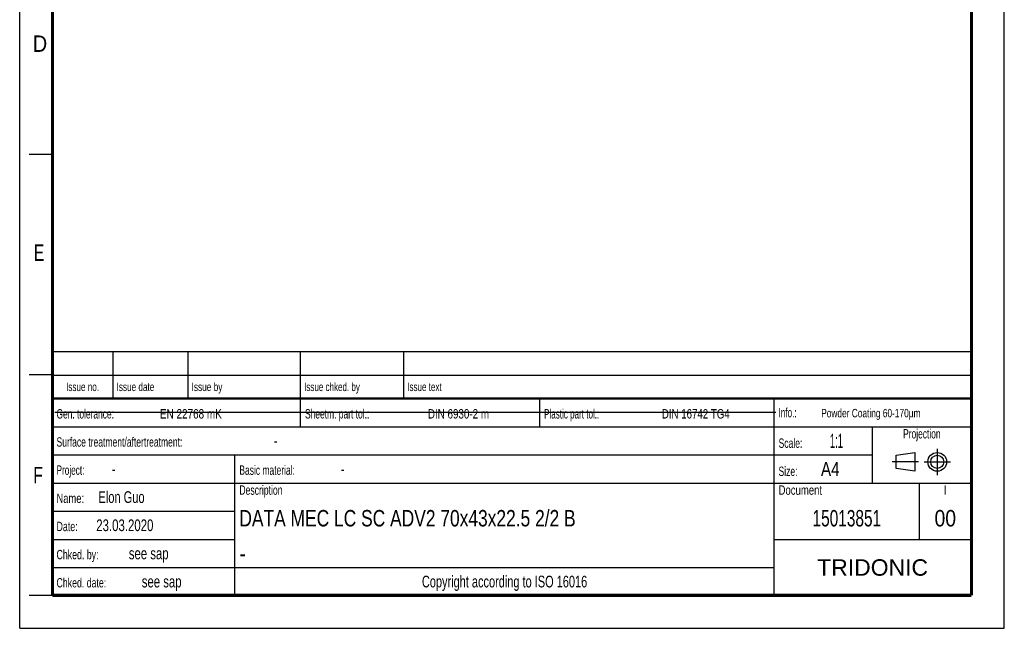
# Model space of a CAD drawing. Header units: millimetres. Extents: x 0 to 210, y 0 to 297.
# Tile 1 of 19: x 0 to 210, y 0 to 130. Entities that reach past the tile are written whole.
import ezdxf
from ezdxf.enums import TextEntityAlignment as Align

# ---------------------------------------------------------------- set-up
doc = ezdxf.new("R2010")
doc.units = ezdxf.units.MM
doc.header["$LTSCALE"] = 19.36
doc.linetypes.add('CENTER', pattern=[0.6, 0.375, -0.075, 0.075, -0.075])
doc.layers.get('0').update_dxf_attribs({"linetype": 'CONTINUOUS'})
doc.layers.add('DEFAULT_1', color=7, linetype='CENTER')
doc.layers.add('Z_NOTICE', color=7, linetype='CONTINUOUS')
doc.styles.get("Standard").update_dxf_attribs({"font": 'txt', "width": 0.7})
doc.styles.add('TEXTSTYLE_2', font='txt', dxfattribs={"width": 0.75})
doc.styles.add('TEXTSTYLE_4', font='arial.ttf')

# ---------------------------------------------------------------- blocks, each defined once
blk = doc.blocks.new('PROJEKTIONSMETHODE_BL0', base_point=(192.31, 35.47))
at = {"color": 2, "linetype": 'CONTINUOUS'}
for p, q in [((186.91, 36.87), (190.91, 37.47)), ((186.91, 34.07), (186.91, 36.87)), ((190.91, 37.47), (190.91, 33.47)), ((190.91, 33.47), (186.91, 34.07))]:
    blk.add_line(p, q, dxfattribs=at)
for radius in [2, 1.4]:
    blk.add_circle((195.71, 35.47), radius, dxfattribs=at)
at = {"layer": 'DEFAULT_1', "color": 2, "linetype": 'CENTER'}
for p, q in [((195.71, 38.27), (195.71, 32.67)), ((191.71, 35.47), (186.11, 35.47)), ((192.91, 35.47), (198.5, 35.47))]:
    blk.add_line(p, q, dxfattribs=at)

msp = doc.modelspace()

# ---------------------------------------------------------------- linework, layer by layer
at = {"color": 2, "linetype": 'CONTINUOUS'}
for p, q in [((0, 0), (0, 297)), ((210, 0), (210, 297)), ((7, 101), (2, 101)), ((6.91362, 48.96015), (6.91362, 58.96015)), ((6.91362, 58.96015), (202.91362, 58.96015)), ((19.91362, 48.96015), (19.91362, 58.96015)), ((35.91362, 48.96015), (35.91362, 58.96015)), ((59.91362, 48.96015), (59.91362, 58.96015)), ((81.91362, 48.96015), (81.91362, 58.96015)), ((202.91362, 48.96015), (202.91362, 58.96015)), ((7, 54), (2, 54)), ((6.91362, 53.96015), (202.91362, 53.96015)), ((6.91355, 6.96013), (6.91355, 48.96013)), ((6.91355, 48.96013), (202.91355, 48.96013)), ((6.91362, 48.96015), (202.91362, 48.96015)), ((59.91355, 42.96013), (59.91355, 48.96013)), ((110.91355, 42.96013), (110.91355, 48.96013)), ((160.91355, 6.96013), (160.91355, 48.96013)), ((202.91355, 6.96013), (202.91355, 48.96013)), ((6.91355, 42.96013), (202.91355, 42.96013)), ((181.91355, 30.96013), (181.91355, 42.96013)), ((6.91355, 36.96013), (181.91355, 36.96013)), ((45.91355, 6.96013), (45.91355, 36.96013)), ((6.91355, 30.96013), (202.91355, 30.96013)), ((191.91355, 18.96013), (191.91355, 30.96013)), ((6.91355, 24.96013), (45.91355, 24.96013)), ((6.91355, 18.96013), (45.91355, 18.96013)), ((160.91355, 18.96013), (202.91355, 18.96013)), ((6.91355, 12.96013), (160.91355, 12.96013)), ((7, 7), (2, 7)), ((6.91355, 6.96013), (202.91355, 6.96013)), ((0, 0), (210, 0))]:
    msp.add_line(p, q, dxfattribs=at)
at = {"color": 7, "linetype": 'CONTINUOUS'}
msp.add_line((7.46812, 46.04239), (161.26812, 46.04239), dxfattribs=at)
for points, const_width in [([(7, 7), (7, 290)], 0.7), ([(203, 7), (203, 290)], 0.7), ([(7, 49), (203, 49)], 0.5), ([(7, 7), (203, 7)], 0.7)]:
    msp.add_lwpolyline(points, dxfattribs=dict(at, const_width=const_width))

# ---------------------------------------------------------------- block references
at = {"color": 2, "linetype": 'CONTINUOUS'}
msp.add_blockref('PROJEKTIONSMETHODE_BL0', (192.30508, 35.46975), dxfattribs=at)

# ---------------------------------------------------------------- texts
at = {"color": 5, "linetype": 'CONTINUOUS', "style": 'TEXTSTYLE_2'}
for s, width, p in [('D', 0.904762, (2.80729, 122.85717)), ('E', 0.714286, (3.00245, 78.30247)), ('F', 0.714286, (2.92219, 30.89704))]:
    msp.add_text(s, height=3.5, dxfattribs=dict(at, width=width)).set_placement(p)
at = {"layer": 'Z_NOTICE', "color": 5, "linetype": 'CONTINUOUS', "style": 'TEXTSTYLE_2'}
for s, height, width, p in [('Issue date ', 1.8, 0.725108, (20.66362, 50.56015)), ('Issue by ', 1.8, 0.732804, (36.66362, 50.56015)), ('Issue chked. by', 1.8, 0.711111, (60.66362, 50.56015)), ('Issue text ', 1.8, 0.712121, (82.66362, 50.56015)), ('Gen. tolerance:', 2, 0.669841, (7.85105, 44.71013)), ('EN 22768 mK', 2, 0.792208, (29.91057, 44.71013)), ('Sheetm. part tol.:', 2, 0.67328, (60.85105, 44.71013)), ('DIN 6930-2 m', 2, 0.78373, (87.05343, 44.71013)), ('Plastic part tol.:', 2, 0.642857, (111.85105, 44.71013)), ('DIN 16742 TG4', 2, 0.772894, (136.95819, 44.71013)), ('Info.: ', 2, 0.64966, (161.85105, 44.96013)), ('Surface treatment/aftertreatment: ', 2, 0.681373, (7.85105, 38.71013)), ('Scale:  ', 2, 0.684524, (161.85105, 38.46013)), ('1:1', 3, 0.5, (172.80343, 38.46013)), ('-', 2.5, 0.714286, (54.18438, 38.71013)), ('Project: ', 2, 0.656085, (7.85105, 32.71013)), ('-', 2.5, 0.714286, (19.66057, 32.71013)), ('Basic material: ', 2, 0.675595, (46.85105, 32.71013)), ('-', 2.5, 0.714286, (68.47009, 32.71013)), ('Size: ', 2, 0.678571, (161.85105, 32.46013)), (' A4', 3, 0.809524, (169.9939, 32.46013)), ('Elon Guo', 2.5, 0.705357, (16.80343, 26.71013)), ('Description', 2, 0.688312, (46.85105, 28.46013)), ('Document', 2, 0.761905, (161.85105, 28.46013)), ('Name: ', 2, 0.746032, (7.85105, 26.71013)), ('23.03.2020', 2.5, 0.728571, (16.32724, 20.71013)), ('Date: ', 2, 0.706349, (7.85105, 20.71013)), ('Chked. by: ', 2, 0.701299, (7.85105, 14.71013)), ('see sap', 2.5, 0.72449, (23.27962, 14.71013)), ('Chked. date: ', 2, 0.699634, (7.85105, 8.71013)), ('see sap', 2.5, 0.72449, (26.04152, 8.71013))]:
    msp.add_text(s, height=height, dxfattribs=dict(at, width=width)).set_placement(p)
for s, height, width, p in [('Issue no.', 1.8, 0.719577, (13.41362, 50.56015)), ('Projection', 2, 0.671429, (192.41355, 40.46013)), ('I', 2, 0.833333, (197.41355, 28.46013)), ('Copyright according to ISO 16016', 2.5, 0.700149, (103.41355, 8.71013))]:
    msp.add_text(s, height=height, dxfattribs=dict(at, width=width)).set_placement(p, align=Align.CENTER)
at = {"layer": 'Z_NOTICE', "color": 5, "linetype": 'CONTINUOUS', "width": 0.738509}
msp.add_text('Powder Coating 60-170µm', height=1.8, dxfattribs=at).set_placement((170.94628, 44.96013))
at = {"layer": 'Z_NOTICE', "color": 7, "linetype": 'CONTINUOUS', "style": 'TEXTSTYLE_2'}
for s, width, p in [('DATA MEC LC SC ADV2 70x43x22.5 2/2 B', 0.792328, (46.85105, 21.71013)), ('-', 0.904762, (46.85105, 14.21013))]:
    msp.add_text(s, height=3.5, dxfattribs=dict(at, width=width)).set_placement(p)
for s, width, p in [('15013851', 0.702381, (176.41355, 21.71013)), ('00', 0.880952, (197.41355, 21.71013))]:
    msp.add_text(s, height=3.5, dxfattribs=dict(at, width=width)).set_placement(p, align=Align.CENTER)
at = {"layer": 'Z_NOTICE', "color": 5, "linetype": 'CONTINUOUS', "style": 'TEXTSTYLE_4'}
msp.add_text('TRIDONIC', height=3.5, dxfattribs=at).set_placement((181.91355, 11.21013), align=Align.CENTER)

doc.saveas('drawing.dxf')
